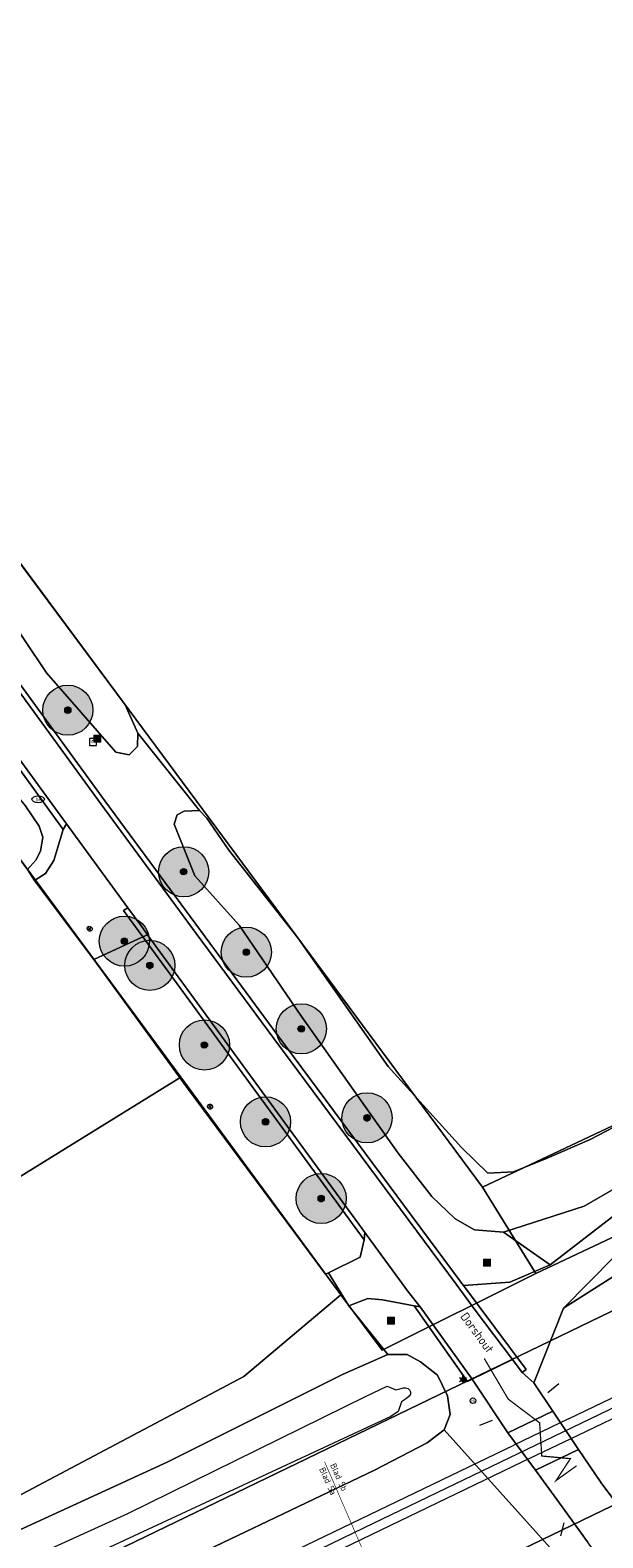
# Model space of a CAD drawing. Header units: metres. Extents: x 163628 to 167676, y 402708 to 405373.
# Tile 87 of 256: x 164747 to 164792, y 403570 to 403690. Entities that reach past the tile are written whole.
import ezdxf
from ezdxf.enums import TextEntityAlignment as Align

# ---------------------------------------------------------------- set-up
doc = ezdxf.new("R2010")
doc.units = ezdxf.units.M
doc.linetypes.add('X-CA190022.004-UO-TXT_Tekst 1op200$0$AL-TEKENBLADGRENS', pattern=[11.5, 2.5, -1.5, 1, -1.5, 1, -1.5, 2.5])
doc.layers.get('0').update_dxf_attribs({"lineweight": 25})
for name, color, linetype, lineweight in [('X-CA190022.004-UO-BGT_Ondergrond$0$GE_251_SPRTrein_as_Lijn_GEM', 253, 'Continuous', 9), ('X-CA190022.004-UO-BGT_Ondergrond$0$GE_261_OSHHek_Lijn_GEM', 253, 'X-CA190022.004-UO-BGT_Ondergrond$0$Hekwerk', 9), ('X-CA190022.004-UO-BGT_Ondergrond$0$GE_314_WGDRijbaanLokaleweg_Vlak_GEM', 253, 'Continuous', 9), ('X-CA190022.004-UO-BGT_Ondergrond$0$GE_322_WGDInrit_Vlak_GEM', 253, 'Continuous', 9), ('X-CA190022.004-UO-BGT_Ondergrond$0$GE_367_OWGBerm_groenvoorziening_grasenk_GEM', 253, 'Continuous', 9), ('X-CA190022.004-UO-BGT_Ondergrond$0$GE_401_OTDErf_Vlak_GEM', 253, 'Continuous', 9), ('X-CA190022.004-UO-BGT_Ondergrond$0$GE_471_BTDBouwland_Vlak_GEM', 253, 'Continuous', 9), ('X-CA190022.004-UO-BGT_Ondergrond$0$GE_479_BTDGroenvoorziening_grasenkruida_GEM', 253, 'Continuous', 9), ('X-CA190022.004-UO-BGT_Ondergrond$0$GE_504_WTDWaterloop_sloot_Vlak_GEM', 253, 'Continuous', 9), ('X-CA190022.004-UO-BGT_Ondergrond$0$GE_523_WTDGreppel_drogesloot_Vlak_GEM', 253, 'Continuous', 9), ('X-CA190022.004-UO-BGT_Ondergrond$0$GE_541_OWTOever_slootkant_Vlak_GEM', 253, 'Continuous', 9), ('X-CA190022.004-UO-BGT_Ondergrond$0$GE_812_BRDPlaatsnaambord_Punt_GEM', 253, 'Continuous', 9), ('X-CA190022.004-UO-BGT_Ondergrond$0$GE_814_BRDVerkeersbord_Punt_GEM', 253, 'Continuous', 9), ('X-CA190022.004-UO-BGT_Ondergrond$0$GE_835_KSTRioolkast_Punt_GEM', 253, 'Continuous', 9), ('X-CA190022.004-UO-BGT_Ondergrond$0$GE_861_PALLichtmast_Punt_GEM', 253, 'Continuous', 9), ('X-CA190022.004-UO-BGT_Ondergrond$0$GE_882_PutBrandkraan_Punt_GEM', 253, 'Continuous', 9), ('X-CA190022.004-UO-BGT_Ondergrond$0$GE_885_PutInspectieofRioolput_Punt_GEM', 253, 'Continuous', 9), ('X-CA190022.004-UO-BGT_Ondergrond$0$N-WE-RI-PUT_INSPECTIE-S', 253, 'Continuous', 9), ('X-CA190022.004-UO-DWM_Beplanting$0$B-WE-GR-BOOM-S AFKOMSTIG UIT BGT', 252, 'Continuous', 0), ('X-CA190022.004-UO-DWM_Snelfietsroute$0$N-WE-VW-MARKERING_LANGS_STREEP_DOORGETROKKEN_010-G', 7, 'Continuous', 18), ('X-CA190022.004-UO-KAD_Percelen$0$B-WE-KG-GRENS_PERCEEL-GV', 150, 'Continuous', 9), ('X-CA190022.004-UO-TXT_Tekst 1op200$0$BLADEN', 7, 'Continuous', 25), ('X-CA190022.004-UO-TXT_Tekst 1op200$0$X-XX-AL-T35', 7, 'Continuous', 35), ('X-CA190022.004-UO-TXT_Tekst 1op200$0$X-XX-AL-TEKENBLADGRENS-G', 7, 'X-CA190022.004-UO-TXT_Tekst 1op200$0$AL-TEKENBLADGRENS', 35), ('X-CA190022.004-UO-WHM_Riolering gemeente_NLCS$0$B-WE-RI-VRIJVERVAL_PVC_160_ONTSTOPPINTSSTUK-S', 214, 'Continuous', 15)]:
    doc.layers.add(name, color=color, linetype=linetype, lineweight=lineweight)
doc.layers.add('X-CA190022.004-UO-DWM_Beplanting$0$B-WE-GR-BOOM-S AFKOMSTIG UIT BOMENBESTAND GEMEENTE', color=252, linetype='Continuous')
doc.layers.add('X-CA190022.004-UO-DWM_Beplanting$0$N-GV-GR-GRAS-A-200', color=7, linetype='Continuous')
doc.styles.add('X-CA190022.004-UO-BGT_Ondergrond$0$NLCS-ISO', font='NLCS-ISO.ttf')
doc.styles.add('X-CA190022.004-UO-TXT_Tekst 1op200$0$NLCS-ISO-M200-T25', font='NLCS-ISO.ttf', dxfattribs={"height": 0.5})
doc.styles.add('X-CA190022.004-UO-TXT_Tekst 1op200$0$NLCS-ISO-M200-T35', font='NLCS-ISO.ttf', dxfattribs={"height": 0.7})
doc.linetypes.add('X-CA190022.004-UO-BGT_Ondergrond$0$Hekwerk', pattern='A,5,-1.5,[2,dgnlstyle-Veghel.shx,S=0.007937,R=0,X=0,Y=0],-1.5', length=8)

# ---------------------------------------------------------------- blocks, each defined once
blk = doc.blocks.new('X-CA190022.004-UO-BGT_Ondergrond$0$SKL-WATER_BRANDKRAAN_BRANDPUT-SO')
at = {"color": 0, "linetype": 'ByBlock', "lineweight": 18}
blk.add_ellipse((0, 0), major_axis=(2.5, 0), ratio=0.54, dxfattribs=at)
at = {"color": 0, "linetype": 'ByBlock', "lineweight": 18, "style": 'X-CA190022.004-UO-BGT_Ondergrond$0$NLCS-ISO'}
blk.add_text('bk', height=1.5, dxfattribs=at).set_placement((0.16, 0), align=Align.MIDDLE_CENTER)
blk = doc.blocks.new('X-CA190022.004-UO-BGT_Ondergrond$0$IMGEOBrandkraanput')
at = {"xscale": 5, "yscale": 5, "zscale": 5}
blk.add_blockref('X-CA190022.004-UO-BGT_Ondergrond$0$SKL-WATER_BRANDKRAAN_BRANDPUT-SO', (0, 0), dxfattribs=at)
blk = doc.blocks.new('X-CA190022.004-UO-BGT_Ondergrond$0$SIE-WEG_PAAL_VERKEERSBORD-SO')
at = {"linetype": 'ByBlock', "lineweight": 18}
blk.add_circle((0, 0), 1.5, dxfattribs=at)
at = {"linetype": 'ByBlock', "lineweight": 18, "style": 'X-CA190022.004-UO-BGT_Ondergrond$0$NLCS-ISO'}
blk.add_text('vb', height=1.5, dxfattribs=at).set_placement((0, 0.13), align=Align.MIDDLE_CENTER)
blk = doc.blocks.new('X-CA190022.004-UO-BGT_Ondergrond$0$IMGEOVerkeersbord')
at = {"xscale": 5, "yscale": 5, "zscale": 5}
blk.add_blockref('X-CA190022.004-UO-BGT_Ondergrond$0$SIE-WEG_PAAL_VERKEERSBORD-SO', (0, 0), dxfattribs=at)
blk = doc.blocks.new('X-CA190022.004-UO-BGT_Ondergrond$0$SRI-PUT_INSPECTIEPUT_RIOOLPUT-SO')
at = {"color": 0, "linetype": 'ByBlock', "lineweight": 18}
blk.add_lwpolyline([(-1.12, -1.12), (1.12, -1.12), (1.12, 1.12), (-1.12, 1.12)], close=True, dxfattribs=at)
at = {"color": 0, "linetype": 'ByBlock', "lineweight": 18, "style": 'X-CA190022.004-UO-BGT_Ondergrond$0$NLCS-ISO'}
blk.add_text('r', height=1.5, dxfattribs=at).set_placement((0, 0.28), align=Align.MIDDLE_CENTER)
blk = doc.blocks.new('X-CA190022.004-UO-BGT_Ondergrond$0$IMGEOInspectierioolput')
at = {"layer": 'X-CA190022.004-UO-BGT_Ondergrond$0$N-WE-RI-PUT_INSPECTIE-S', "xscale": 10, "yscale": 10, "zscale": 10}
blk.add_blockref('X-CA190022.004-UO-BGT_Ondergrond$0$SRI-PUT_INSPECTIEPUT_RIOOLPUT-SO', (0, 0), dxfattribs=at)
blk = doc.blocks.new('X-CA190022.004-UO-BGT_Ondergrond$0$N-SIE-WEG_LICHTMAST-SO')
h = blk.add_hatch(color=256)
h.paths.add_polyline_path([(1.16, 0.5, 0.658505), (-1.16, 0.5)])
h.paths.add_polyline_path([(-1.16, -0.5, 0.658505), (1.16, -0.5)])
at = {"flags": 128}
for points in [[(-2.19, 1.27), (-1.1, 0.63)], [(-1.16, 0.5), (1.16, 0.5)], [(0, 1.27), (0, 2.53)], [(1.1, 0.63), (2.19, 1.27)], [(-2.19, -1.27), (-1.1, -0.63)], [(-1.16, -0.5), (1.16, -0.5)], [(0, -1.27), (0, -2.53)], [(2.19, -1.27), (1.1, -0.63)]]:
    blk.add_lwpolyline(points, dxfattribs=at)
at = {"ltscale": 0.5}
blk.add_circle((0, 0), 1.27, dxfattribs=at)
at = {"style": 'X-CA190022.004-UO-BGT_Ondergrond$0$NLCS-ISO'}
blk.add_attdef('TYPE', text='', height=1.8, dxfattribs=at).set_placement((0, 2.53), align=Align.BOTTOM_CENTER)
blk = doc.blocks.new('X-CA190022.004-UO-BGT_Ondergrond$0$IMGEOLichtmastpaal')
at = {"xscale": 5, "yscale": 5, "zscale": 5}
blk.add_blockref('X-CA190022.004-UO-BGT_Ondergrond$0$N-SIE-WEG_LICHTMAST-SO', (0, 6.4), dxfattribs=at)
blk = doc.blocks.new('*U21')
at = {"layer": 'X-CA190022.004-UO-BGT_Ondergrond$0$GE_835_KSTRioolkast_Punt_GEM'}
h = blk.add_hatch(color=40, dxfattribs=at)
edge = h.paths.add_edge_path()
edge.add_spline(control_points=[(-15.8, -13), (-15.8, -15.8), (-13, -15.8)], knot_values=[0, 0, 0, 1, 1, 1], degree=2, periodic=0)
edge.add_line((-13, -15.8), (13, -15.8))
edge.add_spline(control_points=[(13, -15.8), (15.8, -15.8), (15.8, -13)], knot_values=[0, 0, 0, 1, 1, 1], degree=2, periodic=0)
edge.add_line((15.8, -13), (15.8, 13))
edge.add_spline(control_points=[(15.8, 13), (15.8, 15.8), (13.2, 15.8)], knot_values=[0, 0, 0, 1, 1, 1], degree=2, periodic=0)
edge.add_line((13.2, 15.8), (-13, 15.8))
edge.add_spline(control_points=[(-13, 15.8), (-15.8, 15.8), (-15.8, 13)], knot_values=[0, 0, 0, 1, 1, 1], degree=2, periodic=0)
edge.add_line((-15.8, 13), (-15.8, -13))
blk = doc.blocks.new('X-CA190022.004-UO-BGT_Ondergrond$0$IMGEORioolkast')
at = {"layer": 'X-CA190022.004-UO-BGT_Ondergrond$0$GE_835_KSTRioolkast_Punt_GEM'}
h = blk.add_hatch(color=256, dxfattribs=at)
edge = h.paths.add_edge_path()
edge.add_spline(control_points=[(8.9, -11.9), (9.1, -11.9), (9.1, -11.7)], knot_values=[0, 0, 0, 1, 1, 1], degree=2, periodic=0)
edge.add_line((9.1, -11.7), (9.1, 3.6))
edge.add_line((9.1, 3.6), (-9.1, 3.6))
edge.add_line((-9.1, 3.6), (-9.1, -11.7))
edge.add_spline(control_points=[(-9.1, -11.7), (-9, -11.9), (-8.9, -11.9)], knot_values=[0, 0, 0, 1, 1, 1], degree=2, periodic=0)
edge.add_line((-8.9, -11.9), (8.9, -11.9))
edge = h.paths.add_edge_path()
edge.add_line((8.9, 9.2), (-8.9, 9.2))
edge.add_spline(control_points=[(-8.9, 9.2), (-9.1, 9.1), (-9.1, 9)], knot_values=[0, 0, 0, 1, 1, 1], degree=2, periodic=0)
edge.add_line((-9.1, 9), (-9.1, 6.6))
edge.add_spline(control_points=[(-9.1, 6.6), (-9, 6.4), (-8.9, 6.4)], knot_values=[0, 0, 0, 1, 1, 1], degree=2, periodic=0)
edge.add_line((-8.9, 6.4), (8.9, 6.4))
edge.add_spline(control_points=[(8.9, 6.4), (9.1, 6.4), (9.1, 6.6)], knot_values=[0, 0, 0, 1, 1, 1], degree=2, periodic=0)
edge.add_line((9.1, 6.6), (9.1, 9))
edge.add_spline(control_points=[(9.1, 9), (9.1, 9.2), (8.9, 9.2)], knot_values=[0, 0, 0, 1, 1, 1], degree=2, periodic=0)
h = blk.add_hatch(color=256, dxfattribs=at)
edge = h.paths.add_edge_path(flags=0)
edge.add_spline(control_points=[(-7.3, -1.4), (-7.3, -2.4), (-6.1, -2.6)], knot_values=[0, 0, 0, 1, 1, 1], degree=2, periodic=0)
edge.add_spline(control_points=[(-6.1, -2.6), (-4.8, -2.4), (-4.8, -1.5), (-4.8, -0.1), (-6.1, -0.1)], knot_values=[0, 0, 0, 0.5, 0.5, 1, 1, 1], degree=2, periodic=0)
edge.add_spline(control_points=[(-6.1, -0.1), (-7.1, -0.1), (-7.3, -1.3)], knot_values=[0, 0, 0, 1, 1, 1], degree=2, periodic=0)
edge.add_line((-7.3, -1.3), (-7.3, -1.4))
blk.add_blockref('*U21', (0, 0), dxfattribs=at)
blk = doc.blocks.new('*U32')
at = {"layer": 'X-CA190022.004-UO-BGT_Ondergrond$0$GE_812_BRDPlaatsnaambord_Punt_GEM'}
h = blk.add_hatch(color=1, dxfattribs=at)
edge = h.paths.add_edge_path()
edge.add_spline(control_points=[(-13.2, 15.8), (-13.7, 15.8), (-14.3, 15.6)], knot_values=[0, 0, 0, 1, 1, 1], degree=2, periodic=0)
edge.add_spline(control_points=[(-14.3, 15.6), (-15.8, 14.9), (-15.8, 13.2)], knot_values=[0, 0, 0, 1, 1, 1], degree=2, periodic=0)
edge.add_line((-15.8, 13.2), (-15.8, -13.6))
edge.add_spline(control_points=[(-15.8, -13.6), (-15.3, -15.8), (-13.2, -15.8)], knot_values=[0, 0, 0, 1, 1, 1], degree=2, periodic=0)
edge.add_line((-13.2, -15.8), (13.6, -15.8))
edge.add_spline(control_points=[(13.6, -15.8), (15.8, -15.3), (15.8, -13.2)], knot_values=[0, 0, 0, 1, 1, 1], degree=2, periodic=0)
edge.add_line((15.8, -13.2), (15.8, 13.2))
edge.add_spline(control_points=[(15.8, 13.2), (15.8, 13.7), (15.6, 14.3)], knot_values=[0, 0, 0, 1, 1, 1], degree=2, periodic=0)
edge.add_spline(control_points=[(15.6, 14.3), (14.9, 15.8), (13.2, 15.8)], knot_values=[0, 0, 0, 1, 1, 1], degree=2, periodic=0)
edge.add_line((13.2, 15.8), (-13.2, 15.8))
at = {"layer": 'X-CA190022.004-UO-BGT_Ondergrond$0$GE_812_BRDPlaatsnaambord_Punt_GEM', "color": 1}
blk.add_3dface([(12.5, 7.4), (12.5, -7.4), (-12.5, -7.4), (-12.5, 7.4)], dxfattribs=at)
blk = doc.blocks.new('X-CA190022.004-UO-BGT_Ondergrond$0$IMGEOPlaatsnaambord')
at = {"layer": 'X-CA190022.004-UO-BGT_Ondergrond$0$GE_812_BRDPlaatsnaambord_Punt_GEM'}
blk.add_hatch(color=256, dxfattribs=at).paths.add_polyline_path([(12.5, 7.4), (12.5, -7.4), (-12.5, -7.4), (-12.5, 7.4)])
h = blk.add_hatch(color=256, dxfattribs=at)
edge = h.paths.add_edge_path(flags=0)
edge.add_spline(control_points=[(-10.4, -5.1), (-10.4, -5.3), (-10.2, -5.3)], knot_values=[0, 0, 0, 1, 1, 1], degree=2, periodic=0)
edge.add_line((-10.2, -5.3), (10.2, -5.3))
edge.add_spline(control_points=[(10.2, -5.3), (10.4, -5.3), (10.4, -5.1)], knot_values=[0, 0, 0, 1, 1, 1], degree=2, periodic=0)
edge.add_line((10.4, -5.1), (10.4, 5.1))
edge.add_spline(control_points=[(10.4, 5.1), (10.4, 5.3), (10.2, 5.3)], knot_values=[0, 0, 0, 1, 1, 1], degree=2, periodic=0)
edge.add_line((10.2, 5.3), (-10.2, 5.3))
edge.add_spline(control_points=[(-10.2, 5.3), (-10.4, 5.3), (-10.4, 5.1)], knot_values=[0, 0, 0, 1, 1, 1], degree=2, periodic=0)
edge.add_line((-10.4, 5.1), (-10.4, -5.1))
blk.add_blockref('*U32', (0, 0), dxfattribs=at)
blk = doc.blocks.new('X-CA190022.004-UO-WHM_Riolering gemeente_NLCS$0$ONTSTOPPINGSSTUK')
for p, q in [((-0.62, -0.05), (0.62, 0.05)), ((0.05, -0.62), (-0.05, 0.62))]:
    blk.add_line(p, q)
blk.add_circle((0, 0), 0.625)
blk.add_circle((0, 0), 0.625)
blk = doc.blocks.new('X-CA190022.004-UO-DWM_Beplanting$0$SGR-BOOM_01-SO')
at = {"linetype": 'ByBlock', "lineweight": 18}
h = blk.add_hatch(color=0, dxfattribs=at)
h.dxf.hatch_style = 1
edge = h.paths.add_edge_path()
edge.add_arc((0, 0), 0.25, 0, 360)
at = {"color": 0, "linetype": 'ByBlock', "lineweight": 18}
for radius in [2, 0.25]:
    blk.add_circle((0, 0), radius, dxfattribs=at)
blk = doc.blocks.new('X-CA190022.004-UO-DWM_Beplanting$0$IMGEOBoom')
at = {"transparency": 33554457}
h = blk.add_hatch(color=256, dxfattribs=at)
h.dxf.hatch_style = 1
edge = h.paths.add_edge_path()
edge.add_arc((0, 0), 100, 0, 360)
edge = h.paths.add_edge_path(flags=17)
edge.add_arc((0, 0), 12.5, 0, 360)
h = blk.add_hatch()
h.set_pattern_fill('ANGLE', color=256)
h.set_pattern_definition([(0, (0, 0), (0, 6.985), [5.08, -1.905]), (90, (0, 0), (-6.985, 4e-16), [5.08, -1.905])])
edge = h.paths.add_edge_path(flags=17)
edge.add_arc((0, 0), 12.5, 0, 360)
at = {"layer": 'X-CA190022.004-UO-DWM_Beplanting$0$N-GV-GR-GRAS-A-200'}
h = blk.add_hatch(color=256, dxfattribs=at)
h.dxf.hatch_style = 1
edge = h.paths.add_edge_path(flags=17)
edge.add_arc((0, 0), 12.5, 0, 360)
at = {"xscale": 50, "yscale": 50, "zscale": 50}
blk.add_blockref('X-CA190022.004-UO-DWM_Beplanting$0$SGR-BOOM_01-SO', (0, 0), dxfattribs=at)

msp = doc.modelspace()

# ---------------------------------------------------------------- linework, layer by layer
at = {"layer": 'X-CA190022.004-UO-BGT_Ondergrond$0$GE_251_SPRTrein_as_Lijn_GEM'}
for p, q in [((164789.729, 403579.594), (164922.317, 403643.446)), ((164790.556, 403578.319), (164922.966, 403642.107)), ((164773.462, 403570.933), (164845.068, 403605.352)), ((164789.729, 403579.594), (164785.364, 403577.492)), ((164786.046, 403576.149), (164790.556, 403578.319)), ((164612.775, 403494.432), (164785.364, 403577.492)), ((164613.43, 403493.072), (164786.046, 403576.149)), ((164743.728, 403556.491), (164773.462, 403570.933))]:
    msp.add_line(p, q, dxfattribs=at)
at = {"layer": 'X-CA190022.004-UO-BGT_Ondergrond$0$GE_261_OSHHek_Lijn_GEM'}
for p, q in [((164788.071, 403581.676), (164788.952, 403582.399)), ((164783.634, 403579.464), (164782.642, 403579.041)), ((164789.123, 403570.258), (164789.394, 403571.297))]:
    msp.add_line(p, q, dxfattribs=at)
at = {"layer": 'X-CA190022.004-UO-BGT_Ondergrond$0$GE_314_WGDRijbaanLokaleweg_Vlak_GEM', "flags": 128}
for points in [[(164905.02, 403646.658), (164868.202, 403628.593), (164829.801, 403610.369), (164812.91, 403602.75), (164798.401, 403595.872), (164793.37, 403592.503), (164789.337, 403588.407), (164786.957, 403582.448), (164786.029, 403583.287), (164786.349, 403583.527), (164781.352, 403590.22), (164785.051, 403590.471), (164788.258, 403591.868), (164795.615, 403597.535), (164811.64, 403605.34), (164842.331, 403619.417), (164867.701, 403631.561), (164885.09, 403640.342), (164903.043, 403649.339), (164905.02, 403646.658)], [(164740.922, 403645.119), (164752.764, 403628.862), (164760.384, 403618.513), (164766.564, 403610.142), (164781.106, 403590.549), (164781.151, 403590.489), (164781.352, 403590.22), (164786.349, 403583.527), (164786.029, 403583.287), (164785.256, 403584.315), (164782.303, 403588.241), (164780.785, 403590.311), (164766.242, 403609.904), (164760.062, 403618.276), (164752.442, 403628.626), (164740.599, 403644.882)], [(164740.599, 403644.882), (164752.442, 403628.626), (164760.062, 403618.276), (164766.242, 403609.904), (164780.785, 403590.311), (164782.303, 403588.241), (164785.256, 403584.315), (164782.06, 403582.745), (164777.909, 403588.506), (164776.978, 403589.691), (164773.503, 403594.45), (164773.242, 403594.807), (164756.175, 403618.18), (164755.814, 403618.673), (164755.128, 403619.613), (164754.598, 403620.338), (164749.707, 403627.037), (164749.202, 403627.728), (164743.212, 403635.93)], [(164743.212, 403635.93), (164749.202, 403627.728), (164749.707, 403627.037), (164749.451, 403626.574), (164742.526, 403636.086), (164743.212, 403635.93)], [(164755.128, 403619.613), (164755.814, 403618.673), (164756.175, 403618.18), (164755.806, 403618.009), (164754.261, 403620.124), (164754.598, 403620.338), (164755.128, 403619.613)], [(164756.175, 403618.18), (164773.242, 403594.807), (164773.503, 403594.45), (164773.433, 403593.87), (164755.806, 403618.009), (164756.175, 403618.18)], [(164777.909, 403588.506), (164782.06, 403582.745), (164781.692, 403582.555), (164777.419, 403588.599), (164777.909, 403588.506)], [(164786.957, 403582.448), (164788.471, 403580.201), (164784.897, 403578.462), (164782.06, 403582.745), (164785.256, 403584.315), (164786.029, 403583.287), (164786.957, 403582.448)], [(164788.471, 403580.201), (164790.537, 403577.132), (164787.089, 403575.482), (164784.897, 403578.462), (164788.471, 403580.201)], [(164794.593, 403571.459), (164802.303, 403561.201), (164802.426, 403561.037), (164799.138, 403558.825), (164799.013, 403558.998), (164791.246, 403569.777), (164789.45, 403572.27), (164787.089, 403575.482), (164790.537, 403577.132), (164792.33, 403574.47), (164794.593, 403571.459)]]:
    msp.add_lwpolyline(points, dxfattribs=at)
at = {"layer": 'X-CA190022.004-UO-BGT_Ondergrond$0$GE_322_WGDInrit_Vlak_GEM', "flags": 128}
for points in [[(164749.707, 403627.037), (164754.598, 403620.338), (164754.261, 403620.124), (164755.806, 403618.009), (164751.89, 403616.199), (164747.163, 403622.516), (164748.033, 403623.057), (164748.696, 403624.095), (164749.451, 403626.574), (164749.707, 403627.037)], [(164773.503, 403594.45), (164776.978, 403589.691), (164777.909, 403588.506), (164777.419, 403588.599), (164774.908, 403589.078), (164773.725, 403589.173), (164772.207, 403588.601), (164770.591, 403591.238), (164773.11, 403592.471), (164773.433, 403593.87), (164773.503, 403594.45)]]:
    msp.add_lwpolyline(points, dxfattribs=at)
at = {"layer": 'X-CA190022.004-UO-BGT_Ondergrond$0$GE_367_OWGBerm_groenvoorziening_grasenk_GEM', "flags": 128}
for points in [[(164741.031, 403649.617), (164748.111, 403639.057), (164753.645, 403632.748), (164754.72, 403632.534), (164755.372, 403633.194), (164755.404, 403634.255), (164760.321, 403628.1), (164759.096, 403628.044), (164758.541, 403627.755), (164758.282, 403626.995), (164759.952, 403622.871), (164763.477, 403618.947), (164768.388, 403611.756), (164776.156, 403600.768), (164778.837, 403597.318), (164780.685, 403595.531), (164782.238, 403594.647), (164784.549, 403594.476), (164788.258, 403591.868), (164785.051, 403590.471), (164781.352, 403590.22), (164781.151, 403590.489), (164781.106, 403590.549), (164766.564, 403610.142), (164760.384, 403618.513), (164752.764, 403628.862), (164740.922, 403645.119)], [(164742.526, 403636.086), (164749.451, 403626.574), (164748.696, 403624.095), (164748.033, 403623.057), (164747.163, 403622.516), (164746.613, 403623.375), (164747.262, 403624.136), (164747.628, 403624.845), (164747.813, 403625.973), (164747.525, 403626.829), (164746.419, 403628.489), (164740.686, 403635.421), (164740.132, 403635.596), (164739.641, 403635.706), (164740.222, 403636.025), (164740.877, 403636.213), (164740.997, 403636.223), (164741.874, 403636.233), (164742.526, 403636.086)], [(164755.806, 403618.009), (164773.433, 403593.87), (164773.11, 403592.471), (164770.591, 403591.238), (164770.365, 403591.121), (164759.291, 403606.055), (164751.89, 403616.199), (164755.806, 403618.009)], [(164795.615, 403597.535), (164788.258, 403591.868), (164784.549, 403594.476), (164790.984, 403596.542), (164796.144, 403599.53)], [(164795.736, 403592.477), (164789.337, 403588.407), (164793.37, 403592.503)], [(164788.756, 403568.779), (164779.82, 403578.718), (164780.297, 403579.918), (164780.083, 403581.411), (164779.286, 403583.069), (164777.942, 403584.129), (164776.87, 403584.714), (164775.323, 403584.718), (164772.207, 403588.601), (164773.725, 403589.173), (164774.908, 403589.078), (164777.419, 403588.599), (164781.692, 403582.555), (164782.06, 403582.745), (164784.897, 403578.462), (164787.089, 403575.482), (164789.45, 403572.27), (164791.246, 403569.777)]]:
    msp.add_lwpolyline(points, dxfattribs=at)
at = {"layer": 'X-CA190022.004-UO-BGT_Ondergrond$0$GE_401_OTDErf_Vlak_GEM', "flags": 128}
msp.add_lwpolyline([(164738.382, 403634.545), (164746.613, 403623.375), (164747.163, 403622.516), (164751.89, 403616.199), (164759.291, 403606.055), (164770.365, 403591.121), (164770.591, 403591.238), (164772.207, 403588.601), (164775.323, 403584.718), (164771.769, 403583.145), (164757.734, 403576.121), (164741.697, 403568.756), (164724.691, 403560.303), (164702.856, 403549.805), (164681.914, 403539.451), (164655.322, 403527.058)], dxfattribs=at)
at = {"layer": 'X-CA190022.004-UO-BGT_Ondergrond$0$GE_471_BTDBouwland_Vlak_GEM', "flags": 128}
msp.add_lwpolyline([(164797.782, 403605.159), (164791.469, 403601.87), (164788.031, 403600.375), (164785.356, 403599.281), (164783.294, 403599.176), (164781.198, 403601.206), (164775.351, 403607.684), (164768.15, 403617.949), (164762.649, 403624.922), (164760.891, 403627.48), (164760.321, 403628.1), (164755.404, 403634.255), (164754.392, 403636.516), (164738.704, 403657.589), (164711.189, 403695.297), (164700.071, 403709.885), (164705.311, 403712.14), (164729.188, 403722.81), (164751.031, 403732.217), (164802.784, 403755.154)], dxfattribs=at)
at = {"layer": 'X-CA190022.004-UO-BGT_Ondergrond$0$GE_479_BTDGroenvoorziening_grasenkruida_GEM', "flags": 128}
for points in [[(164794.593, 403571.459), (164792.33, 403574.47), (164790.537, 403577.132), (164788.471, 403580.201), (164786.957, 403582.448), (164789.337, 403588.407), (164795.736, 403592.477)], [(164637.795, 403509.882), (164672.252, 403526.504), (164707.753, 403543.439), (164730.663, 403554.28), (164755.469, 403566.516), (164774.278, 403575.493), (164778.452, 403577.684), (164779.82, 403578.718), (164788.756, 403568.779), (164770.122, 403561.314)]]:
    msp.add_lwpolyline(points, dxfattribs=at)
at = {"layer": 'X-CA190022.004-UO-BGT_Ondergrond$0$GE_504_WTDWaterloop_sloot_Vlak_GEM', "flags": 128}
for points in [[(164615.872, 403505.365), (164674.068, 403533.44), (164705.671, 403548.206), (164723.606, 403557.276), (164741.942, 403566.291), (164754.59, 403572.044), (164773.545, 403581.366), (164775.277, 403582.181), (164775.974, 403581.906)], [(164775.974, 403581.906), (164776.293, 403581.989), (164776.586, 403582.06), (164776.743, 403582.054), (164776.944, 403581.999), (164777.048, 403581.897), (164777.119, 403581.79), (164777.139, 403581.65), (164777.133, 403581.559), (164777.039, 403581.395), (164776.825, 403581.2), (164776.42, 403580.952), (164776.163, 403580.158), (164775.561, 403579.777), (164744.433, 403565.283), (164732.312, 403559.273), (164715.818, 403551.564), (164701.967, 403545.049), (164678.426, 403533.128), (164644.871, 403517.187)]]:
    msp.add_lwpolyline(points, dxfattribs=at)
at = {"layer": 'X-CA190022.004-UO-BGT_Ondergrond$0$GE_523_WTDGreppel_drogesloot_Vlak_GEM', "flags": 128}
for points in [[(164802.784, 403755.154), (164751.031, 403732.217), (164729.188, 403722.81), (164705.311, 403712.14), (164700.071, 403709.885), (164711.189, 403695.297), (164738.704, 403657.589), (164754.392, 403636.516), (164755.404, 403634.255), (164755.372, 403633.194), (164754.72, 403632.534), (164753.645, 403632.748), (164748.111, 403639.057), (164741.031, 403649.617), (164734.194, 403659.474), (164724.381, 403672.999), (164714.715, 403685.603), (164701.808, 403703.406), (164691.913, 403716.694), (164667.989, 403748.408), (164662.285, 403756.087)], [(164740.686, 403635.421), (164746.419, 403628.489), (164747.525, 403626.829), (164747.813, 403625.973), (164747.628, 403624.845), (164747.262, 403624.136), (164746.613, 403623.375), (164738.382, 403634.545), (164738.565, 403635.054), (164739.641, 403635.706), (164740.132, 403635.596), (164740.686, 403635.421)], [(164796.144, 403599.53), (164790.984, 403596.542), (164784.549, 403594.476), (164782.238, 403594.647), (164780.685, 403595.531), (164778.837, 403597.318), (164776.156, 403600.768), (164768.388, 403611.756), (164763.477, 403618.947), (164759.952, 403622.871), (164758.282, 403626.995), (164758.541, 403627.755), (164759.096, 403628.044), (164760.321, 403628.1), (164760.891, 403627.48), (164762.649, 403624.922), (164768.15, 403617.949), (164775.351, 403607.684), (164781.198, 403601.206), (164783.294, 403599.176), (164785.356, 403599.281), (164788.031, 403600.375), (164791.469, 403601.87), (164797.782, 403605.159)]]:
    msp.add_lwpolyline(points, dxfattribs=at)
at = {"layer": 'X-CA190022.004-UO-BGT_Ondergrond$0$GE_541_OWTOever_slootkant_Vlak_GEM', "flags": 128}
for points in [[(164655.322, 403527.058), (164681.914, 403539.451), (164702.856, 403549.805), (164724.691, 403560.303), (164741.697, 403568.756), (164757.734, 403576.121), (164771.769, 403583.145), (164775.323, 403584.718), (164776.87, 403584.714), (164777.942, 403584.129), (164779.286, 403583.069), (164780.083, 403581.411), (164780.297, 403579.918), (164779.82, 403578.718), (164778.452, 403577.684), (164774.278, 403575.493), (164755.469, 403566.516), (164730.663, 403554.28), (164707.753, 403543.439), (164672.252, 403526.504), (164637.795, 403509.882)], [(164741.942, 403566.291), (164754.59, 403572.044), (164773.545, 403581.366), (164775.277, 403582.181), (164775.974, 403581.906), (164776.293, 403581.989), (164776.586, 403582.06), (164776.743, 403582.054), (164776.944, 403581.999), (164777.048, 403581.897), (164777.119, 403581.79), (164777.139, 403581.65), (164777.133, 403581.559), (164777.039, 403581.395), (164776.825, 403581.2), (164776.42, 403580.952), (164776.163, 403580.158), (164775.561, 403579.777), (164744.433, 403565.283)]]:
    msp.add_lwpolyline(points, dxfattribs=at)
at = {"layer": 'X-CA190022.004-UO-DWM_Snelfietsroute$0$N-WE-VW-MARKERING_LANGS_STREEP_DOORGETROKKEN_010-G', "const_width": 0.1, "flags": 128}
msp.add_lwpolyline([(164790.374, 403575.84), (164788.748, 403574.675), (164789.883, 403576.411), (164787.601, 403576.621), (164787.429, 403579.265), (164784.923, 403581.161), (164783.011, 403584.404)], dxfattribs=at)
at = {"layer": 'X-CA190022.004-UO-KAD_Percelen$0$B-WE-KG-GRENS_PERCEEL-GV', "flags": 128}
for points in [[(165112.96, 403892.75), (165013.384, 403848.933), (164699.405, 403710.75), (164782.888, 403598.044), (164827.139, 403618.955), (164891.876, 403652.217), (165174.211, 403781.023), (165147.929, 403847.659), (165142.318, 403859.073), (165133.014, 403872.153), (165124.362, 403881.795), (165115.178, 403891.433)], [(164787.129, 403591.173), (164830.972, 403611.838), (164885.502, 403637.729), (164951.691, 403669.132), (165025.211, 403704.052), (165100.661, 403739.758), (165175.883, 403776.785), (165174.211, 403781.023), (164891.876, 403652.217), (164827.139, 403618.955), (164782.888, 403598.044)], [(164595.838, 403501.354), (164555.326, 403482.367), (164489.137, 403451.001), (164492.811, 403446.689), (164487.569, 403444.164), (164476.902, 403439.143), (164474.656, 403438.052), (164469.708, 403435.65), (164459.04, 403430.474), (164460.276, 403427.915), (164478.654, 403436.809), (164549.795, 403471.239), (164610.094, 403500.047), (164740.684, 403562.794), (164887.38, 403633.726), (164885.502, 403637.729), (164830.972, 403611.838), (164787.129, 403591.173), (164774.865, 403585.072), (164771.579, 403589.482), (164763.848, 403582.954), (164722.665, 403561.134), (164654.869, 403529.019)], [(164460.276, 403427.915), (164466.349, 403415.367), (164487.883, 403425.722), (164496.111, 403429.679), (164555.855, 403458.619), (164593.206, 403476.41), (164588.97, 403485.217), (164612.074, 403496.328), (164616.314, 403487.512), (164746.772, 403550.188), (164893.326, 403621.049), (164887.38, 403633.726), (164740.684, 403562.794), (164610.094, 403500.047), (164549.795, 403471.239), (164478.654, 403436.809)], [(164674.031, 403570.572), (164642.773, 403543.203), (164648.623, 403536.343), (164721.06, 403580.454), (164728.988, 403588.387), (164758.818, 403606.816), (164746.055, 403624.153), (164728.717, 403605.949), (164701.846, 403593.015), (164690.679, 403585.149)], [(164468.748, 403410.406), (164486.08, 403417.995), (164492.111, 403420.636), (164493.855, 403418.592), (164495.298, 403416.903), (164503.089, 403421.185), (164615.905, 403478.304), (164662.782, 403501.158), (164772.136, 403553.829), (164770.057, 403555.749), (164790.783, 403565.26), (164789.551, 403566.923), (164799.538, 403571.715), (164894.973, 403617.537), (164893.326, 403621.049), (164746.772, 403550.188), (164616.314, 403487.512), (164616.456, 403487.216), (164593.352, 403476.106), (164593.206, 403476.41), (164555.855, 403458.619), (164496.111, 403429.679), (164487.883, 403425.722), (164466.349, 403415.367)], [(164771.579, 403589.482), (164758.818, 403606.816), (164728.988, 403588.387), (164721.06, 403580.454), (164648.623, 403536.343), (164654.869, 403529.019), (164722.665, 403561.134), (164763.848, 403582.954)]]:
    msp.add_lwpolyline(points, close=True, dxfattribs=at)
msp.add_lwpolyline([(164746.055, 403624.153), (164758.818, 403606.816), (164771.579, 403589.482), (164774.865, 403585.072), (164787.129, 403591.173), (164782.888, 403598.044), (164699.405, 403710.75), (164663.685, 403758.357), (164661.722, 403760.973), (164659.615, 403759.431), (164642.451, 403785.473), (164645.222, 403787.472), (164634.394, 403810.405), (164625.515, 403830.201), (164611.096, 403857.983), (164606.674, 403863.903), (164600.273, 403873.433), (164599.577, 403873.307)], dxfattribs=at)
at = {"layer": 'X-CA190022.004-UO-TXT_Tekst 1op200$0$X-XX-AL-TEKENBLADGRENS-G', "const_width": 0.05, "flags": 128}
msp.add_lwpolyline([(164790.767, 403528.837), (164770.285, 403576.174)], dxfattribs=at)

# ---------------------------------------------------------------- block references
at = {"layer": 'X-CA190022.004-UO-BGT_Ondergrond$0$GE_812_BRDPlaatsnaambord_Punt_GEM', "xscale": 0.02, "yscale": 0.02, "zscale": 0.02}
for p in [(164783.233, 403592.036), (164775.578, 403587.417)]:
    msp.add_blockref('X-CA190022.004-UO-BGT_Ondergrond$0$IMGEOPlaatsnaambord', p, dxfattribs=at)
at = {"layer": 'X-CA190022.004-UO-BGT_Ondergrond$0$GE_814_BRDVerkeersbord_Punt_GEM', "xscale": 0.03, "yscale": 0.03, "zscale": 0.02}
msp.add_blockref('X-CA190022.004-UO-BGT_Ondergrond$0$IMGEOVerkeersbord', (164782.116, 403581.031), dxfattribs=at)
at = {"layer": 'X-CA190022.004-UO-BGT_Ondergrond$0$GE_835_KSTRioolkast_Punt_GEM', "xscale": 0.02, "yscale": 0.02, "zscale": 0.02}
msp.add_blockref('X-CA190022.004-UO-BGT_Ondergrond$0$IMGEORioolkast', (164752.162, 403633.81), dxfattribs=at)
at = {"layer": 'X-CA190022.004-UO-BGT_Ondergrond$0$GE_861_PALLichtmast_Punt_GEM', "xscale": 0.025, "yscale": 0.025, "zscale": 0.025}
msp.add_blockref('X-CA190022.004-UO-BGT_Ondergrond$0$IMGEOLichtmastpaal', (164781.32, 403582.559), dxfattribs=at)
at = {"layer": 'X-CA190022.004-UO-BGT_Ondergrond$0$GE_882_PutBrandkraan_Punt_GEM', "xscale": 0.04, "yscale": 0.04, "zscale": 0.02}
msp.add_blockref('X-CA190022.004-UO-BGT_Ondergrond$0$IMGEOBrandkraanput', (164747.452, 403628.979), dxfattribs=at)
at = {"layer": 'X-CA190022.004-UO-BGT_Ondergrond$0$GE_885_PutInspectieofRioolput_Punt_GEM', "xscale": 0.025, "yscale": 0.025, "zscale": 0.025}
msp.add_blockref('X-CA190022.004-UO-BGT_Ondergrond$0$IMGEOInspectierioolput', (164751.815, 403633.558), dxfattribs=at)
at = {"layer": 'X-CA190022.004-UO-DWM_Beplanting$0$B-WE-GR-BOOM-S AFKOMSTIG UIT BGT', "xscale": 0.02, "yscale": 0.02, "zscale": 0.02}
for p in [(164749.82, 403636.085), (164759.058, 403623.203), (164754.328, 403617.672), (164764.043, 403616.795), (164756.354, 403615.737), (164768.431, 403610.682), (164760.709, 403609.394), (164773.671, 403603.588), (164765.58, 403603.262), (164770.014, 403597.156)]:
    msp.add_blockref('X-CA190022.004-UO-DWM_Beplanting$0$IMGEOBoom', p, dxfattribs=at)
at = {"layer": 'X-CA190022.004-UO-DWM_Beplanting$0$B-WE-GR-BOOM-S AFKOMSTIG UIT BOMENBESTAND GEMEENTE', "xscale": 0.02, "yscale": 0.02, "zscale": 0.02}
for p in [(164749.82, 403636.085), (164759.058, 403623.203), (164764.043, 403616.795), (164756.354, 403615.737), (164768.431, 403610.682), (164760.709, 403609.394), (164773.671, 403603.588), (164765.58, 403603.262), (164770.014, 403597.156)]:
    msp.add_blockref('X-CA190022.004-UO-DWM_Beplanting$0$IMGEOBoom', p, dxfattribs=at)
at = {"layer": 'X-CA190022.004-UO-WHM_Riolering gemeente_NLCS$0$B-WE-RI-VRIJVERVAL_PVC_160_ONTSTOPPINTSSTUK-S', "xscale": 0.33, "yscale": 0.3, "rotation": 123.1446150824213}
for p in [(164751.562, 403618.654), (164761.151, 403604.482)]:
    msp.add_blockref('X-CA190022.004-UO-WHM_Riolering gemeente_NLCS$0$ONTSTOPPINGSSTUK', p, dxfattribs=at)

# ---------------------------------------------------------------- texts
at = {"layer": 'X-CA190022.004-UO-TXT_Tekst 1op200$0$BLADEN', "char_height": 0.5, "attachment_point": 4, "rotation": 294.36779, "style": 'X-CA190022.004-UO-TXT_Tekst 1op200$0$NLCS-ISO-M200-T25'}
for s, width, insert in [('Blad 5a', 2.36936, (164770.069, 403575.677)), ('Blad 5b', 2.34944, (164770.944, 403575.998))]:
    msp.add_mtext_dynamic_manual_height_columns(s, width=width, gutter_width=8.75, heights=[0], dxfattribs=dict(at, insert=insert))
at = {"layer": 'X-CA190022.004-UO-TXT_Tekst 1op200$0$X-XX-AL-T35', "insert": (164781.635, 403588.156), "char_height": 0.7, "attachment_point": 1, "rotation": 306.30312, "style": 'X-CA190022.004-UO-TXT_Tekst 1op200$0$NLCS-ISO-M200-T35'}
msp.add_mtext_dynamic_manual_height_columns('Dorshout', width=26.53084, gutter_width=8.75, heights=[0], dxfattribs=at)

doc.saveas('drawing.dxf')
